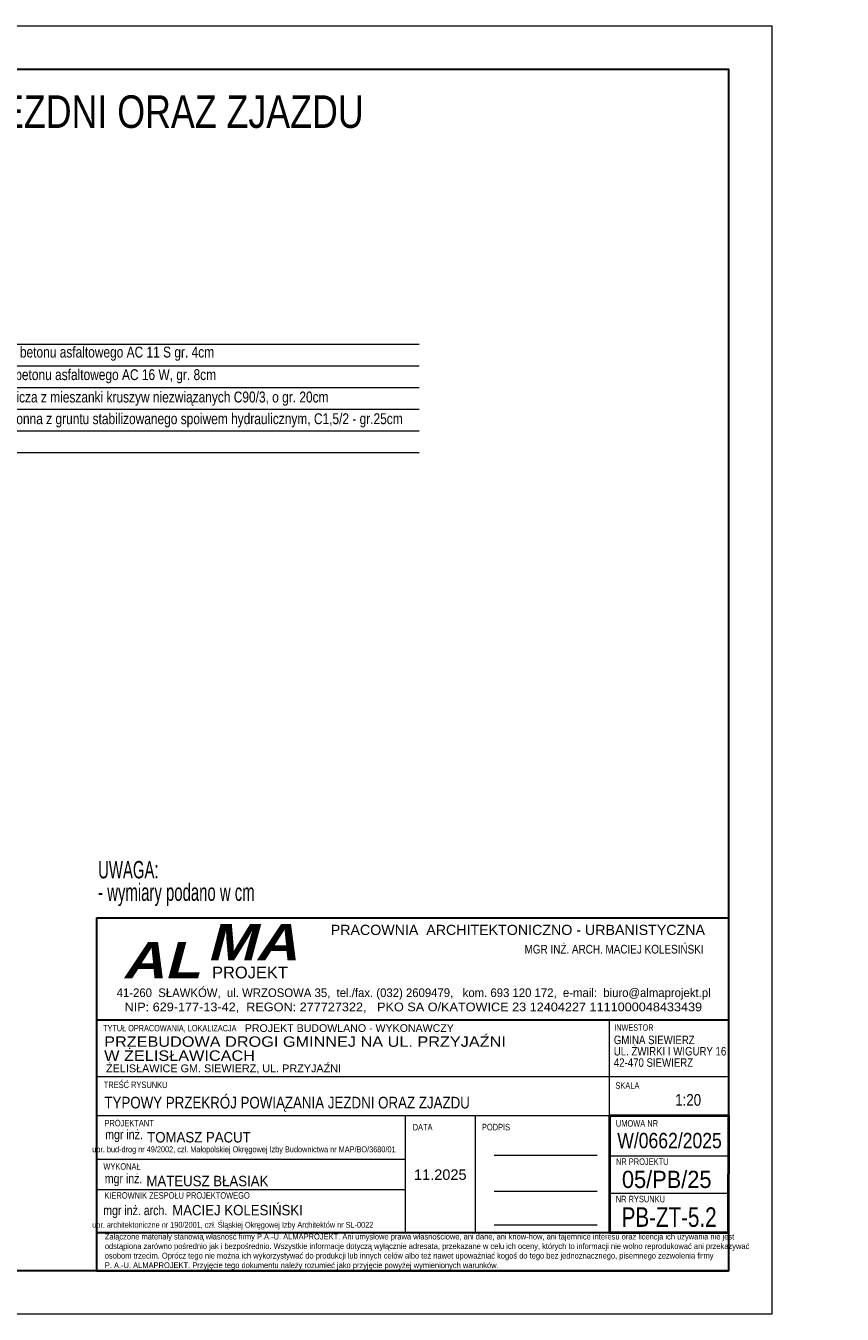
# Model space of a CAD drawing. Header units: centimetres. Extents: x 18523 to 20440, y 3406 to 4072.
# Tile 14 of 14: x 20063 to 20440, y 3406 to 4000. Entities that reach past the tile are written whole.
import ezdxf
from ezdxf.enums import TextEntityAlignment as Align

# ---------------------------------------------------------------- set-up
doc = ezdxf.new("R2010")
doc.units = ezdxf.units.CM
doc.header["$MEASUREMENT"] = 0
doc.linetypes.add('DGN_STYLE_2', pattern=[287.68879, 172.613274, -115.075516])
for name, color, linetype, lineweight in [('ARANŻACJA', 7, 'Continuous', 0), ('Level 26', 7, 'Continuous', 0), ('LEVEL_63', 7, 'Continuous', 0), ('opisy schodów', 7, 'Continuous', 0), ('Warstwa 19', 7, 'Continuous', 0), ('Warstwa 20', 7, 'Continuous', 0), ('Warstwa 61', 7, 'Continuous', 0), ('WYMIAROWANIE', 7, 'Continuous', 0)]:
    doc.layers.add(name, color=color, linetype=linetype, lineweight=lineweight)
doc.styles.add('Style-Arial Narrow', font='ARIALN.TTF')
doc.styles.add('STYLE-ISOCP', font='arialbi.shx')
doc.styles.add('STYLE-SWISSLT_1250', font='ARIALN.TTF')

msp = doc.modelspace()

# ---------------------------------------------------------------- linework, layer by layer
at = {"layer": 'ARANŻACJA', "color": 7, "linetype": 'Continuous', "lineweight": 0}
for p, q in [((20004.56, 3853.38), (20244.87, 3853.38)), ((20004.56, 3843.38), (20244.87, 3843.38)), ((20004.56, 3833.38), (20244.87, 3833.38)), ((20004.56, 3823.38), (20244.87, 3823.38)), ((20004.56, 3813.38), (20244.87, 3813.38)), ((20004.56, 3803.38), (20244.87, 3803.38))]:
    msp.add_line(p, q, dxfattribs=at)
at = {"layer": 'Level 26', "color": 7, "linetype": 'Continuous', "lineweight": 0, "ltscale": 100, "flags": 128}
msp.add_lwpolyline([(19567.43, 4000.15), (20407.43, 4000.15), (20407.43, 3406.15), (19567.43, 3406.15)], close=True, dxfattribs=at)
at = {"layer": 'LEVEL_63', "color": 7, "linetype": 'Continuous', "lineweight": 30, "ltscale": 20}
for p, q in [((20096.05, 3588.85), (20096.05, 3426.15)), ((20096.05, 3588.85), (20387.56, 3588.85)), ((20096.05, 3541.85), (20387.56, 3541.85)), ((20096.05, 3443.86), (20332.44, 3443.86))]:
    msp.add_line(p, q, dxfattribs=at)
at = {"layer": 'LEVEL_63', "color": 7, "linetype": 'Continuous', "ltscale": 20}
for p, q in [((20096.05, 3588.85), (20387.56, 3588.85)), ((20096.05, 3588.85), (20387.56, 3588.85)), ((20096.05, 3588.85), (20387.56, 3588.85)), ((20096.05, 3588.85), (20387.56, 3588.85)), ((20387.56, 3497.73), (20387.56, 3580.88)), ((20096.05, 3541.85), (20387.56, 3541.85)), ((20332.56, 3497.73), (20387.56, 3497.73)), ((20387.43, 3426.15), (20387.56, 3497.73)), ((20332.44, 3443.86), (20387.45, 3443.86))]:
    msp.add_line(p, q, dxfattribs=at)
at = {"layer": 'LEVEL_63', "color": 250, "linetype": 'Continuous', "lineweight": 13, "ltscale": 20}
msp.add_line((20332.56, 3515.73), (20332.56, 3541.85), dxfattribs=at)
at = {"layer": 'LEVEL_63', "color": 7, "linetype": 'Continuous', "lineweight": 13, "ltscale": 20}
for p, q in [((20096.05, 3515.73), (20387.56, 3515.73)), ((20096.05, 3515.73), (20387.56, 3515.73)), ((20332.56, 3497.73), (20332.56, 3515.73)), ((20096.05, 3497.73), (20332.56, 3497.73)), ((20238.39, 3497.73), (20238.39, 3443.86)), ((20270.69, 3497.73), (20270.69, 3443.86)), ((20096.05, 3477.62), (20238.39, 3477.62)), ((20332.56, 3479.12), (20387.56, 3479.12)), ((20096.05, 3463.72), (20238.39, 3463.72)), ((20332.56, 3462.03), (20387.56, 3462.03))]:
    msp.add_line(p, q, dxfattribs=at)
at = {"layer": 'LEVEL_63', "color": 7, "linetype": 'Continuous', "lineweight": 40, "ltscale": 20}
for p in [(20332.56, 3497.73), (20387.45, 3443.86)]:
    msp.add_line(p, (20387.56, 3497.73), dxfattribs=at)
at = {"layer": 'LEVEL_63', "color": 7, "linetype": 'DGN_STYLE_2', "ltscale": 20}
for p, q in [((20279.43, 3479.51), (20326.94, 3479.51)), ((20279.43, 3462.86), (20326.94, 3462.86)), ((20279.43, 3447.4), (20326.94, 3447.4))]:
    msp.add_line(p, q, dxfattribs=at)
at = {"layer": 'LEVEL_63', "color": 7, "linetype": 'Continuous', "lineweight": 40, "ltscale": 20, "flags": 128}
msp.add_lwpolyline([(20332.56, 3497.73), (20332.56, 3443.86), (20387.45, 3443.86)], dxfattribs=at)
at = {"layer": 'opisy schodów', "color": 7, "linetype": 'Continuous', "lineweight": 30, "ltscale": 20}
for p, q in [((20096.05, 3443.86), (20331.51, 3443.86)), ((20096.05, 3426.15), (20387.43, 3426.15))]:
    msp.add_line(p, q, dxfattribs=at)
at = {"layer": 'WYMIAROWANIE', "color": 7, "linetype": 'Continuous', "lineweight": 30, "ltscale": 100, "flags": 128}
msp.add_lwpolyline([(19587.43, 3980.15), (20387.43, 3980.15), (20387.43, 3426.15), (19587.43, 3426.15)], close=True, dxfattribs=at)

# ---------------------------------------------------------------- texts
at = {"layer": 'ARANŻACJA', "color": 7, "linetype": 'Continuous', "lineweight": 0, "char_height": 5, "attachment_point": 4, "line_spacing_factor": 0.6, "style": 'Style-Arial Narrow'}
for s, insert in [('\\H1x;\\W0.96;warstwa ścieralna z betonu asfaltowego AC 11 S gr. 4cm ^J', (20011.18, 3848.96)), ('\\H1x;\\W0.96;warstwa wiążąca z betonu asfaltowego AC 16 W, gr. 8cm ', (20011.18, 3838.56)), ('\\H1x;\\W0.96;podbudowa zasadnicza z mieszanki kruszyw niezwiązanych C90/3, o gr. 20cm', (20011.38, 3828.24)), ('\\H1x;\\W0.96;warstwa mrozoochronna z gruntu stabilizowanego spoiwem hydraulicznym, C1,5/2 - gr.25cm', (20011.38, 3818.24))]:
    msp.add_mtext(s, dxfattribs=dict(at, insert=insert))
at = {"layer": 'ARANŻACJA', "color": 7, "linetype": 'Continuous', "lineweight": 13, "insert": (20096.75, 3604.7), "char_height": 8, "attachment_point": 4, "line_spacing_factor": 0.776525, "style": 'Style-Arial Narrow'}
msp.add_mtext('\\H1x;\\W0.75;UWAGA: \\P- wymiary podano w cm', dxfattribs=at)
at = {"layer": 'LEVEL_63', "color": 7, "linetype": 'Continuous'}
for s, insert, char_height, attachment_point, line_spacing_factor, style in [('\\H1x;\\W0.96;TYPOWY PRZEKRÓJ POWIĄZANIA JEZDNI ORAZ ZJAZDU\\PSKALA 1:20', (19992.85, 3950.76), 15, 5, 0.776525, 'Style-Arial Narrow'), ('MGR INŻ. ARCH. MACIEJ KOLESIŃSKI', (20334.7, 3574.41), 3.9917, 5, 0.731627, 'STYLE-SWISSLT_1250'), ('\\H1x;\\W1.14376;41-260  SŁAWKÓW,  ul. WRZOSOWA 35,  tel./fax. (032) 2609479,   kom. 693 120 172,  e-mail:  biuro@almaprojekt.pl', (20242.26, 3553.77), 3.99168, 5, 0.728704, 'STYLE-SWISSLT_1250'), ('\\H1x;\\W1.27639;NIP: 629-177-13-42,  REGON: 277727322,   PKO SA O/KATOWICE 23 12404227 1111000048433439', (20242.12, 3547.45), 3.99168, 5, 0.728704, 'STYLE-SWISSLT_1250'), ('\\H1x;\\W1.21;PROJEKT BUDOWLANO - WYKONAWCZY', (20164.4, 3538.05), 3.5272, 4, 0.773811, 'STYLE-SWISSLT_1250'), ('\\H1x;\\W1.36295;PRZEBUDOWA DROGI GMINNEJ NA UL. PRZYJAŹNI \\PW ŻELISŁAWICACH\\P', (20099.54, 3534.24), 4.8, 1, 0.809287, 'STYLE-SWISSLT_1250'), ('TREŚĆ RYSUNKU', (20114.05, 3511.89), 3, 5, 0.722892, 'STYLE-SWISSLT_1250'), ('SKALA', (20340.85, 3511.57), 3, 5, 0.722892, 'STYLE-SWISSLT_1250'), ('TYPOWY PRZEKRÓJ POWIĄZANIA JEZDNI ORAZ ZJAZDU', (20099.65, 3506.39), 5.3608, 1, 0.722889, 'STYLE-SWISSLT_1250'), ('1:20', (20368.87, 3504.93), 5.361, 5, 0.725792, 'STYLE-SWISSLT_1250'), ('DATA', (20246.4, 3492.41), 2.998, 5, 0.722892, 'STYLE-SWISSLT_1250'), ('PODPIS', (20280.25, 3492.41), 2.998, 5, 0.722892, 'STYLE-SWISSLT_1250'), ('UMOWA NR', (20345.26, 3494.11), 3, 5, 0.722892, 'STYLE-SWISSLT_1250'), ('\\H1x;\\W0.968;mgr inż. ', (20108.69, 3488.35), 4.4, 5, 0.722892, 'STYLE-SWISSLT_1250'), ('W/0662/2025', (20336.18, 3489.75), 7.0735, 1, 0.812981, 'STYLE-SWISSLT_1250'), ('NR PROJEKTU', (20347.7, 3476.47), 3, 5, 0.722892, 'STYLE-SWISSLT_1250'), ('\\H1x;\\W0.968;mgr inż. ', (20108.49, 3468.06), 4.4, 5, 0.722892, 'STYLE-SWISSLT_1250'), ('\\H1x;\\W1.21968;11.2025', (20254.56, 3470.47), 4.7981, 5, 0.734563, 'STYLE-SWISSLT_1250'), ('\\H1x;\\W1.104;05/PB/25', (20338.33, 3472.29), 7.9388, 1, 0.73751, 'STYLE-SWISSLT_1250'), ('NR RYSUNKU', (20346.83, 3459.23), 3, 5, 0.722892, 'STYLE-SWISSLT_1250'), ('\\H1x;\\W0.92;PB-ZT-5.2', (20360.1, 3450.87), 9, 5, 0.722892, 'STYLE-SWISSLT_1250')]:
    msp.add_mtext(s, dxfattribs=dict(at, insert=insert, char_height=char_height, attachment_point=attachment_point, line_spacing_factor=line_spacing_factor, style=style))
at = {"layer": 'LEVEL_63', "linetype": 'Continuous', "attachment_point": 1, "style": 'STYLE-ISOCP'}
for s, insert, char_height, width in [('\\fArial Black|b0|i1|c238238|p39;\\Q0;MA', (20146.96, 3586.09), 16.758, 33.8283), ('\\fArial|b0|i0|c238238|p39;PRACOWNIA  ARCHITEKTONICZNO - URBANISTYCZNA', (20204.03, 3585.68), 4.6922, 178.0889), ('\\fArial Black|b0|i1|c238238|p39;\\Q0;AL', (20107.95, 3577.78), 16.758, 33.8283), ('\\fArial|b0|i0|c238238|p39;PROJEKT', (20149.3, 3566.41), 5.4296, 10.9604)]:
    msp.add_mtext(s, dxfattribs=dict(at, insert=insert, char_height=char_height, width=width))
at = {"layer": 'LEVEL_63', "color": 7, "linetype": 'Continuous', "lineweight": 13, "insert": (20129.79, 3537.76), "char_height": 2.9393, "attachment_point": 5, "line_spacing_factor": 0.792626, "style": 'STYLE-SWISSLT_1250'}
msp.add_mtext('TYTUŁ OPRACOWANIA, LOKALIZACJA', dxfattribs=at)
at = {"layer": 'LEVEL_63', "color": 250, "linetype": 'Continuous', "lineweight": 13, "insert": (20343.84, 3538.28), "char_height": 2.939, "attachment_point": 5, "line_spacing_factor": 0.752424, "style": 'STYLE-SWISSLT_1250'}
msp.add_mtext('INWESTOR', dxfattribs=at)
at = {"layer": 'LEVEL_63', "color": 7, "linetype": 'Continuous', "insert": (20100.39, 3519.17), "char_height": 3.6, "attachment_point": 4, "style": 'STYLE-SWISSLT_1250'}
msp.add_mtext('\\H1x;\\W1.21;ŻELISŁAWICE GM. SIEWIERZ, UL. PRZYJAŹNI', dxfattribs=at)
at = {"layer": 'LEVEL_63', "color": 7, "linetype": 'Continuous', "lineweight": 30, "style": 'STYLE-SWISSLT_1250'}
for s, insert, char_height, attachment_point, line_spacing_factor in [('\\H1x;\\W1.10915;TOMASZ PACUT', (20143.25, 3487.72), 4.8, 5, 0.642263), ('upr. bud-drog nr 49/2002, czł. Małopolskiej Okręgowej Izby Budownictwa nr MAP/BO/3680/01', (20163.99, 3481.76), 2.6957, 5, 0.767639), ('\\H1x;\\W1.10915;MATEUSZ BŁASIAK', (20119.02, 3467.53), 4.8, 4, 0.634595)]:
    msp.add_mtext(s, dxfattribs=dict(at, insert=insert, char_height=char_height, attachment_point=attachment_point, line_spacing_factor=line_spacing_factor))
at = {"layer": 'opisy schodów', "linetype": 'Continuous', "lineweight": 0, "insert": (20099.82, 3443.26), "char_height": 2.63811, "attachment_point": 1, "style": 'STYLE-SWISSLT_1250'}
msp.add_mtext('\\H1x;\\W1.1;Załączone materiały stanowią własność firmy P.A.-U. ALMAPROJEKT. Ani umysłowe prawa własnościowe, ani dane, ani know-how, ani tajemnice interesu oraz licencja ich używania nie jest \\Podstąpiona zarówno pośrednio jak i bezpośrednio. Wszystkie informacje dotyczą wyłącznie adresata, przekazane w celu ich oceny, których to informacji nie wolno reprodukować ani przekazywać \\Posobom trzecim. Oprócz tego nie można ich wykorzystywać do produkcji lub innych celów albo też nawet upoważniać kogoś do tego bez jednoznacznego, pisemnego zezwolenia firmy \\PP. A.-U. ALMAPROJEKT. Przyjęcie tego dokumentu należy rozumieć jako przyjęcie powyżej wymienionych warunków.^J', dxfattribs=at)
at = {"layer": 'Warstwa 19', "color": 7, "linetype": 'Continuous', "lineweight": 13, "style": 'Style-Arial Narrow'}
for s, height, width, p in [('mgr inż. arch.', 4.3968, 0.967997, (20113.87, 3454.04)), ('MACIEJ KOLESIŃSKI', 4.7966, 1.109163, (20161.05, 3454.14))]:
    msp.add_text(s, height=height, dxfattribs=dict(at, width=width)).set_placement(p, align=Align.MIDDLE_CENTER)
at = {"layer": 'Warstwa 20', "color": 7, "linetype": 'Continuous', "lineweight": 0, "insert": (20158.85, 3446.96), "char_height": 2.692, "attachment_point": 5, "line_spacing_factor": 0.73751, "style": 'STYLE-SWISSLT_1250'}
msp.add_mtext('upr. architektoniczne nr 190/2001, czł. Śląskiej Okręgowej Izby Architektów nr SL-0022', dxfattribs=at)
at = {"layer": 'Warstwa 61', "color": 250, "linetype": 'Continuous', "lineweight": 13, "insert": (20334.59, 3527.38), "char_height": 3.9191, "attachment_point": 4, "line_spacing_factor": 0.8, "style": 'STYLE-SWISSLT_1250'}
msp.add_mtext('\\H1x;\\W0.99;GMINA SIEWIERZ \\PUL. ŻWIRKI I WIGURY 16\\P42-470 SIEWIERZ ', dxfattribs=at)
at = {"layer": 'Warstwa 61', "color": 7, "linetype": 'Continuous', "lineweight": 0, "char_height": 3, "attachment_point": 5, "line_spacing_factor": 0.722892, "style": 'STYLE-SWISSLT_1250'}
for s, insert in [('PROJEKTANT', (20111.04, 3494.24)), ('WYKONAŁ', (20107.77, 3474.26))]:
    msp.add_mtext(s, dxfattribs=dict(at, insert=insert))
at = {"layer": 'Warstwa 61', "color": 7, "linetype": 'Continuous', "lineweight": 0, "insert": (20133.17, 3460.89), "char_height": 3, "attachment_point": 5, "style": 'STYLE-SWISSLT_1250'}
msp.add_mtext('KIEROWNIK ZESPOŁU PROJEKTOWEGO^J', dxfattribs=at)

doc.saveas('drawing.dxf')
